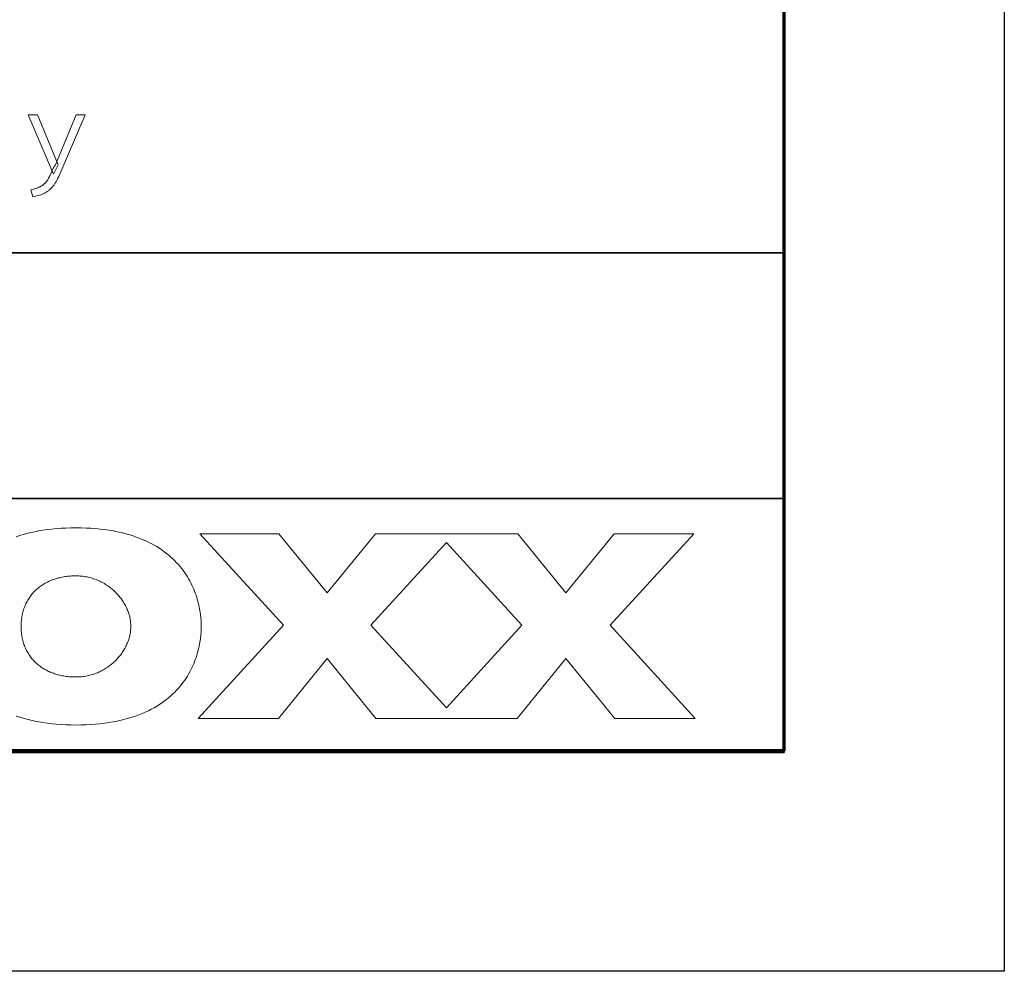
# Model space of a CAD drawing. Header units: millimetres. Extents: x -534 to -34, y 1269 to 1769.
# Tile 51 of 91: x -59 to -34, y 1269 to 1293. Entities that reach past the tile are written whole.
import ezdxf

# ---------------------------------------------------------------- set-up
doc = ezdxf.new("R2010")
doc.units = ezdxf.units.MM
doc.layers.add('ROXX_B.FLEX', color=7, linetype='Continuous', true_color=0x000000)

msp = doc.modelspace()

# ---------------------------------------------------------------- linework, layer by layer
at = {"layer": 'ROXX_B.FLEX'}
msp.add_lwpolyline([(-33.712, 1268.915), (-533.712, 1268.915), (-533.712, 1768.915), (-33.712, 1768.915)], close=True, dxfattribs=at)
at = {"layer": 'ROXX_B.FLEX', "color": 250, "lineweight": 70, "true_color": 0x1a171b}
msp.add_lwpolyline([(-39.351, 1274.554), (-528.073, 1274.554), (-528.073, 1763.276), (-39.351, 1763.276)], close=True, dxfattribs=at)
at = {"layer": 'ROXX_B.FLEX', "color": 18, "lineweight": 35, "true_color": 0x000000}
msp.add_lwpolyline([(-39.343, 1304.09), (-106.464, 1304.09), (-106.464, 1274.518), (-39.343, 1274.518)], close=True, dxfattribs=at)
at = {"layer": 'ROXX_B.FLEX', "lineweight": 0}
for points in [[(-58.032, 1289.311), (-58.68, 1290.831), (-58.436, 1290.831), (-57.914, 1289.555)], [(-58.56, 1288.733), (-58.609, 1288.914), (-58.577, 1288.922), (-58.545, 1288.931), (-58.516, 1288.939), (-58.487, 1288.948), (-58.46, 1288.958), (-58.434, 1288.967), (-58.409, 1288.977), (-58.386, 1288.987), (-58.375, 1288.993), (-58.364, 1288.998), (-58.353, 1289.004), (-58.343, 1289.01), (-58.332, 1289.016), (-58.322, 1289.022), (-58.312, 1289.029), (-58.303, 1289.035), (-58.293, 1289.042), (-58.284, 1289.049), (-58.275, 1289.056), (-58.267, 1289.064), (-58.258, 1289.071), (-58.25, 1289.079), (-58.242, 1289.087), (-58.234, 1289.095), (-58.226, 1289.104), (-58.219, 1289.113), (-58.211, 1289.122), (-58.204, 1289.131), (-58.197, 1289.141), (-58.19, 1289.151), (-58.183, 1289.161), (-58.176, 1289.172), (-58.169, 1289.183), (-58.163, 1289.195), (-58.156, 1289.207), (-58.15, 1289.219), (-58.144, 1289.231), (-58.138, 1289.244), (-58.132, 1289.257), (-58.126, 1289.271), (-58.126, 1289.271), (-58.034, 1289.483), (-58.034, 1289.483), (-57.982, 1289.555), (-57.982, 1289.555), (-57.453, 1290.831), (-57.453, 1290.831), (-57.221, 1290.831), (-57.221, 1290.831), (-57.896, 1289.253), (-57.916, 1289.21), (-57.936, 1289.17), (-57.947, 1289.151), (-57.957, 1289.132), (-57.968, 1289.113), (-57.979, 1289.096), (-57.99, 1289.078), (-58.001, 1289.062), (-58.012, 1289.046), (-58.024, 1289.03), (-58.036, 1289.015), (-58.047, 1289), (-58.059, 1288.987), (-58.072, 1288.973), (-58.084, 1288.96), (-58.096, 1288.948), (-58.109, 1288.936), (-58.122, 1288.924), (-58.135, 1288.912), (-58.148, 1288.901), (-58.162, 1288.891), (-58.175, 1288.881), (-58.189, 1288.871), (-58.203, 1288.861), (-58.217, 1288.853), (-58.232, 1288.844), (-58.246, 1288.836), (-58.261, 1288.828), (-58.276, 1288.821), (-58.291, 1288.814), (-58.322, 1288.8), (-58.354, 1288.788), (-58.386, 1288.777), (-58.42, 1288.766), (-58.453, 1288.756), (-58.488, 1288.748), (-58.524, 1288.74)], [(-52.265, 1280.113), (-54.29, 1280.113), (-52.149, 1277.773), (-54.332, 1275.387), (-52.279, 1275.387), (-51.031, 1276.917), (-49.783, 1275.387), (-46.17, 1275.387), (-44.923, 1276.917), (-43.675, 1275.387), (-41.615, 1275.387), (-43.797, 1277.773), (-41.656, 1280.113), (-43.689, 1280.113), (-44.923, 1278.601), (-46.157, 1280.113), (-49.797, 1280.113), (-51.031, 1278.601)], [(-47.98, 1279.885), (-46.049, 1277.773), (-47.98, 1275.661), (-49.912, 1277.773)], [(-57.456, 1279.033), (-57.42, 1279.033), (-57.384, 1279.032), (-57.348, 1279.03), (-57.313, 1279.027), (-57.277, 1279.023), (-57.242, 1279.018), (-57.207, 1279.013), (-57.173, 1279.006), (-57.139, 1278.999), (-57.105, 1278.991), (-57.072, 1278.982), (-57.038, 1278.972), (-57.006, 1278.962), (-56.973, 1278.951), (-56.941, 1278.939), (-56.909, 1278.926), (-56.878, 1278.912), (-56.847, 1278.898), (-56.817, 1278.883), (-56.787, 1278.868), (-56.757, 1278.852), (-56.728, 1278.835), (-56.699, 1278.817), (-56.671, 1278.799), (-56.643, 1278.78), (-56.616, 1278.761), (-56.589, 1278.741), (-56.563, 1278.721), (-56.538, 1278.7), (-56.512, 1278.678), (-56.488, 1278.656), (-56.464, 1278.634), (-56.44, 1278.611), (-56.417, 1278.587), (-56.395, 1278.563), (-56.373, 1278.539), (-56.352, 1278.514), (-56.332, 1278.489), (-56.312, 1278.463), (-56.293, 1278.437), (-56.274, 1278.411), (-56.256, 1278.385), (-56.239, 1278.358), (-56.222, 1278.33), (-56.207, 1278.303), (-56.192, 1278.275), (-56.177, 1278.247), (-56.164, 1278.218), (-56.151, 1278.189), (-56.138, 1278.161), (-56.127, 1278.131), (-56.116, 1278.102), (-56.107, 1278.073), (-56.098, 1278.043), (-56.089, 1278.013), (-56.082, 1277.983), (-56.075, 1277.953), (-56.07, 1277.923), (-56.065, 1277.893), (-56.061, 1277.862), (-56.058, 1277.832), (-56.055, 1277.802), (-56.054, 1277.771), (-56.054, 1277.741), (-56.054, 1277.71), (-56.055, 1277.68), (-56.058, 1277.649), (-56.061, 1277.619), (-56.065, 1277.588), (-56.07, 1277.558), (-56.075, 1277.528), (-56.082, 1277.498), (-56.089, 1277.468), (-56.098, 1277.438), (-56.107, 1277.408), (-56.116, 1277.379), (-56.127, 1277.349), (-56.138, 1277.32), (-56.151, 1277.291), (-56.164, 1277.263), (-56.177, 1277.234), (-56.192, 1277.206), (-56.207, 1277.178), (-56.222, 1277.151), (-56.239, 1277.123), (-56.256, 1277.096), (-56.274, 1277.07), (-56.293, 1277.043), (-56.312, 1277.017), (-56.332, 1276.992), (-56.352, 1276.967), (-56.373, 1276.942), (-56.395, 1276.917), (-56.417, 1276.894), (-56.44, 1276.87), (-56.464, 1276.847), (-56.488, 1276.825), (-56.512, 1276.802), (-56.538, 1276.781), (-56.563, 1276.76), (-56.589, 1276.74), (-56.616, 1276.72), (-56.643, 1276.7), (-56.671, 1276.682), (-56.699, 1276.664), (-56.728, 1276.646), (-56.757, 1276.629), (-56.787, 1276.613), (-56.817, 1276.597), (-56.847, 1276.582), (-56.878, 1276.568), (-56.909, 1276.555), (-56.941, 1276.542), (-56.973, 1276.53), (-57.006, 1276.519), (-57.038, 1276.508), (-57.072, 1276.499), (-57.105, 1276.49), (-57.139, 1276.482), (-57.173, 1276.474), (-57.207, 1276.468), (-57.242, 1276.462), (-57.277, 1276.458), (-57.313, 1276.454), (-57.348, 1276.451), (-57.384, 1276.449), (-57.42, 1276.448), (-57.493, 1276.448), (-57.529, 1276.448), (-57.564, 1276.45), (-57.6, 1276.452), (-57.635, 1276.454), (-57.67, 1276.458), (-57.705, 1276.462), (-57.739, 1276.467), (-57.773, 1276.472), (-57.807, 1276.479), (-57.841, 1276.485), (-57.874, 1276.493), (-57.906, 1276.501), (-57.939, 1276.51), (-57.971, 1276.52), (-58.003, 1276.53), (-58.034, 1276.541), (-58.065, 1276.552), (-58.095, 1276.564), (-58.125, 1276.577), (-58.155, 1276.59), (-58.184, 1276.604), (-58.213, 1276.619), (-58.241, 1276.635), (-58.269, 1276.651), (-58.296, 1276.667), (-58.323, 1276.684), (-58.349, 1276.702), (-58.375, 1276.721), (-58.4, 1276.74), (-58.424, 1276.76), (-58.448, 1276.78), (-58.472, 1276.801), (-58.495, 1276.823), (-58.517, 1276.845), (-58.539, 1276.868), (-58.56, 1276.891), (-58.581, 1276.915), (-58.6, 1276.94), (-58.62, 1276.965), (-58.638, 1276.991), (-58.656, 1277.017), (-58.673, 1277.044), (-58.69, 1277.072), (-58.706, 1277.1), (-58.721, 1277.128), (-58.735, 1277.158), (-58.749, 1277.187), (-58.762, 1277.218), (-58.774, 1277.249), (-58.785, 1277.28), (-58.796, 1277.312), (-58.806, 1277.345), (-58.815, 1277.378), (-58.823, 1277.412), (-58.831, 1277.446), (-58.837, 1277.481), (-58.843, 1277.517), (-58.848, 1277.553), (-58.852, 1277.589), (-58.855, 1277.626), (-58.857, 1277.664), (-58.859, 1277.702), (-58.859, 1277.741), (-58.859, 1277.779), (-58.857, 1277.817), (-58.855, 1277.855), (-58.852, 1277.892), (-58.848, 1277.928), (-58.843, 1277.964), (-58.837, 1278), (-58.831, 1278.034), (-58.823, 1278.069), (-58.815, 1278.103), (-58.806, 1278.136), (-58.796, 1278.168), (-58.785, 1278.2), (-58.774, 1278.232), (-58.762, 1278.263), (-58.749, 1278.293), (-58.735, 1278.323), (-58.721, 1278.353), (-58.706, 1278.381), (-58.69, 1278.409), (-58.673, 1278.437), (-58.656, 1278.464), (-58.638, 1278.49), (-58.62, 1278.516), (-58.6, 1278.541), (-58.581, 1278.566), (-58.56, 1278.59), (-58.539, 1278.613), (-58.517, 1278.636), (-58.495, 1278.658), (-58.472, 1278.68), (-58.448, 1278.701), (-58.424, 1278.721), (-58.4, 1278.741), (-58.375, 1278.76), (-58.349, 1278.778), (-58.323, 1278.796), (-58.296, 1278.814), (-58.269, 1278.83), (-58.241, 1278.846), (-58.213, 1278.862), (-58.184, 1278.876), (-58.155, 1278.89), (-58.125, 1278.904), (-58.095, 1278.917), (-58.065, 1278.929), (-58.034, 1278.94), (-58.003, 1278.951), (-57.971, 1278.961), (-57.939, 1278.971), (-57.906, 1278.98), (-57.874, 1278.988), (-57.841, 1278.995), (-57.807, 1279.002), (-57.773, 1279.008), (-57.739, 1279.014), (-57.705, 1279.019), (-57.67, 1279.023), (-57.635, 1279.026), (-57.6, 1279.029), (-57.564, 1279.031), (-57.529, 1279.032), (-57.493, 1279.033)]]:
    msp.add_lwpolyline(points, close=True, dxfattribs=at)
at = {"layer": 'ROXX_B.FLEX', "color": 18, "lineweight": 35, "true_color": 0x000000}
for points in [[(-106.464, 1287.298), (-39.343, 1287.298)], [(-106.464, 1281.012), (-39.343, 1281.012)]]:
    msp.add_lwpolyline(points, dxfattribs=at)
at = {"layer": 'ROXX_B.FLEX', "lineweight": 0}
msp.add_lwpolyline([(-58.983, 1275.447), (-58.894, 1275.418), (-58.803, 1275.39), (-58.708, 1275.364), (-58.611, 1275.339), (-58.51, 1275.317), (-58.406, 1275.297), (-58.299, 1275.279), (-58.189, 1275.263), (-58.075, 1275.25), (-57.959, 1275.239), (-57.838, 1275.23), (-57.714, 1275.223), (-57.587, 1275.219), (-57.456, 1275.218), (-57.325, 1275.219), (-57.198, 1275.223), (-57.074, 1275.23), (-56.954, 1275.239), (-56.837, 1275.25), (-56.723, 1275.263), (-56.613, 1275.279), (-56.506, 1275.297), (-56.402, 1275.317), (-56.301, 1275.339), (-56.204, 1275.364), (-56.109, 1275.39), (-56.018, 1275.418), (-55.93, 1275.447), (-55.844, 1275.479), (-55.761, 1275.512), (-55.682, 1275.546), (-55.604, 1275.582), (-55.53, 1275.62), (-55.459, 1275.659), (-55.39, 1275.699), (-55.323, 1275.741), (-55.259, 1275.784), (-55.198, 1275.828), (-55.139, 1275.872), (-55.083, 1275.918), (-55.029, 1275.965), (-54.977, 1276.013), (-54.927, 1276.061), (-54.88, 1276.111), (-54.835, 1276.161), (-54.792, 1276.211), (-54.751, 1276.262), (-54.712, 1276.313), (-54.675, 1276.365), (-54.64, 1276.417), (-54.607, 1276.47), (-54.576, 1276.522), (-54.546, 1276.575), (-54.518, 1276.628), (-54.492, 1276.681), (-54.468, 1276.733), (-54.445, 1276.786), (-54.424, 1276.838), (-54.404, 1276.891), (-54.385, 1276.942), (-54.368, 1276.994), (-54.353, 1277.045), (-54.339, 1277.095), (-54.326, 1277.145), (-54.314, 1277.194), (-54.303, 1277.242), (-54.294, 1277.29), (-54.285, 1277.336), (-54.278, 1277.382), (-54.272, 1277.427), (-54.262, 1277.513), (-54.255, 1277.594), (-54.251, 1277.67), (-54.25, 1277.741), (-54.251, 1277.811), (-54.255, 1277.887), (-54.262, 1277.968), (-54.272, 1278.054), (-54.278, 1278.099), (-54.285, 1278.145), (-54.294, 1278.191), (-54.303, 1278.239), (-54.314, 1278.287), (-54.326, 1278.336), (-54.339, 1278.386), (-54.353, 1278.437), (-54.368, 1278.487), (-54.385, 1278.539), (-54.404, 1278.591), (-54.424, 1278.643), (-54.445, 1278.695), (-54.468, 1278.748), (-54.492, 1278.8), (-54.518, 1278.853), (-54.546, 1278.906), (-54.576, 1278.959), (-54.607, 1279.011), (-54.64, 1279.064), (-54.675, 1279.116), (-54.712, 1279.168), (-54.751, 1279.219), (-54.792, 1279.27), (-54.835, 1279.321), (-54.88, 1279.37), (-54.927, 1279.42), (-54.977, 1279.468), (-55.029, 1279.516), (-55.083, 1279.563), (-55.139, 1279.609), (-55.198, 1279.653), (-55.259, 1279.697), (-55.323, 1279.74), (-55.39, 1279.782), (-55.459, 1279.822), (-55.53, 1279.861), (-55.604, 1279.899), (-55.682, 1279.935), (-55.761, 1279.969), (-55.844, 1280.002), (-55.93, 1280.034), (-56.018, 1280.064), (-56.109, 1280.091), (-56.204, 1280.117), (-56.301, 1280.142), (-56.402, 1280.164), (-56.506, 1280.184), (-56.613, 1280.202), (-56.723, 1280.218), (-56.837, 1280.231), (-56.954, 1280.242), (-57.074, 1280.251), (-57.198, 1280.258), (-57.325, 1280.262), (-57.456, 1280.263), (-57.587, 1280.262), (-57.714, 1280.258), (-57.838, 1280.251), (-57.959, 1280.242), (-58.075, 1280.231), (-58.189, 1280.218), (-58.299, 1280.202), (-58.406, 1280.184), (-58.51, 1280.164), (-58.611, 1280.142), (-58.708, 1280.117), (-58.803, 1280.091), (-58.894, 1280.064), (-58.983, 1280.034)], dxfattribs=at)

doc.saveas('drawing.dxf')
